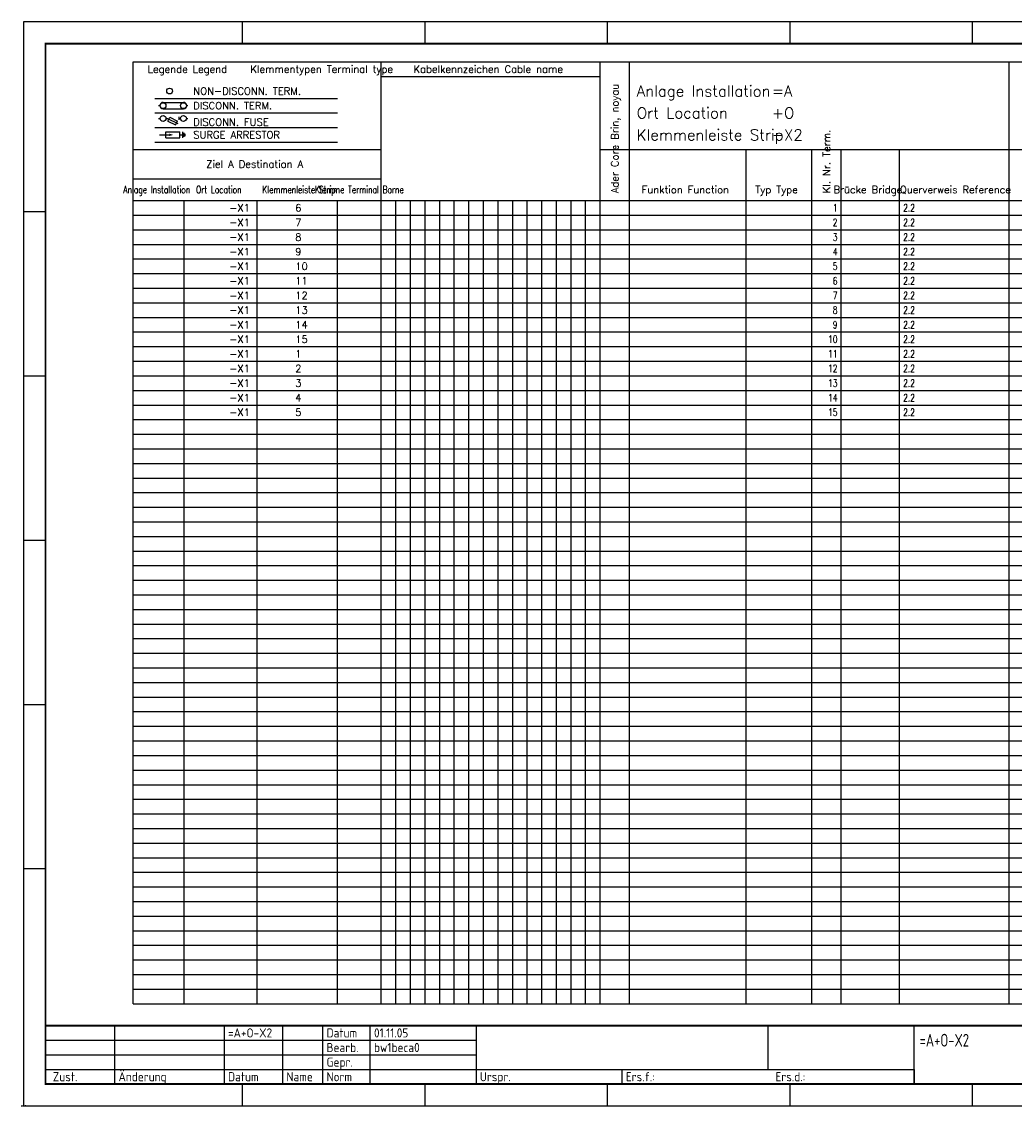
# Model space of a CAD drawing. Extents: x -1 to 420, y 0 to 297.
# Tile 1 of 2: x -1 to 271, y 0 to 297. Entities that reach past the tile are written whole.
import ezdxf
from ezdxf.enums import TextEntityAlignment as Align

# ---------------------------------------------------------------- set-up
doc = ezdxf.new("R2010")
doc.units = 0
doc.header["$LTSCALE"] = 25
doc.layers.get('0').update_dxf_attribs({"linetype": 'CONTINUOUS'})
for name, color, linetype in [('ECS_LEV_PG_FRAME', 7, 'CONTINUOUS'), ('ECS_LEV_PH_DATA', 7, 'CONTINUOUS'), ('ECS_LEV_PH_DATA_0', 7, 'CONTINUOUS'), ('ECS_LEV_PH_EED', 7, 'CONTINUOUS'), ('ECS_LEV_SYM', 7, 'CONTINUOUS'), ('ECS_LEV_SYM_DEVID', 7, 'CONTINUOUS'), ('ECS_LEV_SYM_GEO_SCM', 7, 'CONTINUOUS'), ('ECS_LEV_SYM_M_PN', 1, 'CONTINUOUS'), ('ECS_LEV_SYMCR', 7, 'CONTINUOUS'), ('ECS_LXV_LINE', 7, 'CONTINUOUS'), ('ECS_LXV_TEXT', 7, 'CONTINUOUS')]:
    doc.layers.add(name, color=color, linetype=linetype)
doc.styles.add('ISOCP', font='ISOCP.SHX', dxfattribs={"oblique": 0.017453, "height": 1})
doc.styles.add('ROMANS', font='ROMANS.SHX', dxfattribs={"oblique": 0.017453, "height": 1})

# ---------------------------------------------------------------- blocks, each defined once
blk = doc.blocks.new('SGBR_TA_XKRW')
at = {"layer": 'ECS_LEV_SYM_GEO_SCM', "color": 0, "linetype": 'Continuous'}
blk.add_circle((-5, 0), 1, dxfattribs=at)
at = {"layer": 'ECS_LEV_SYM_DEVID', "linetype": 'Continuous', "style": 'ROMANS'}
for tag, p in [('ECS_T_DEVID_3', (-6, 5.48)), ('ECS_T_DEVID_2', (-6, 3.24)), ('ECS_T_DEVID_1', (-6, 1))]:
    blk.add_attdef(tag, text='', height=1.6, dxfattribs=at).set_placement(p, align=Align.RIGHT)
at = {"layer": 'ECS_LEV_SYM_M_PN', "linetype": 'Continuous', "style": 'ROMANS'}
blk.add_attdef('ECS_T_PARTNO', text='', height=1.6, dxfattribs=at).set_placement((-6, -1.24), align=Align.RIGHT)
at = {"layer": 'ECS_LEV_SYMCR', "color": 0, "linetype": 'Continuous', "style": 'ROMANS'}
for tag, p in [('ECS_T_CRC_TEXT_P', (-6, -1.24)), ('ECS_T_CRC_TEXT_N', (-6, -3.48))]:
    blk.add_attdef(tag, text='', height=1.4, dxfattribs=at).set_placement(p, align=Align.RIGHT)
blk = doc.blocks.new('SGBR_TA_XTRW2')
at = {"color": 7}
for centre, start, end in [((-11, 0), 90, 270), ((-4, 0), 270, 90)]:
    blk.add_arc(centre, 1.118, start, end, dxfattribs=at)
at = {"layer": 'ECS_LEV_SYM_GEO_SCM', "color": 0}
for p, q in [((-12.5, 0), (-12, 0)), ((-11, 1.118), (-4, 1.118)), ((-3, 0), (-2.5, 0)), ((-11, -1.118), (-4, -1.118))]:
    blk.add_line(p, q, dxfattribs=at)
at = {"layer": 'ECS_LEV_SYM_GEO_SCM', "color": 0, "linetype": 'Continuous'}
for centre in [(-11, 0), (-4, 0)]:
    blk.add_circle(centre, 1, dxfattribs=at)
at = {"layer": 'ECS_LEV_SYM_DEVID', "linetype": 'Continuous', "style": 'ROMANS'}
for tag, p in [('ECS_T_DEVID_3', (-8.5, 5.98)), ('ECS_T_DEVID_2', (-8.5, 3.74)), ('ECS_T_DEVID_1', (-8.5, 1.5))]:
    blk.add_attdef(tag, text='', height=1.6, dxfattribs=at).set_placement(p, align=Align.RIGHT)
at = {"layer": 'ECS_LEV_SYM_M_PN', "linetype": 'Continuous', "style": 'ROMANS'}
blk.add_attdef('ECS_T_PARTNO', text='', height=1.6, dxfattribs=at).set_placement((-8.5, -0.74), align=Align.RIGHT)
at = {"layer": 'ECS_LEV_SYMCR', "color": 0, "linetype": 'Continuous', "style": 'ROMANS'}
for tag, p in [('ECS_T_CRC_TEXT_P', (-8.5, -0.74)), ('ECS_T_CRC_TEXT_N', (-8.5, -2.98))]:
    blk.add_attdef(tag, text='', height=1.4, dxfattribs=at).set_placement(p, align=Align.RIGHT)
blk = doc.blocks.new('SGBR_TA_XTRWF')
at = {"layer": 'ECS_LEV_SYM_GEO_SCM', "color": 0}
for p, q in [((-12.5, 0), (-12, 0)), ((-10, 0), (-9.5, 0)), ((-9.5, 0), (-5.92, -1.79)), ((-9.39, -0.89), (-8.72, 0.45)), ((-8.72, 0.45), (-6.03, -0.89)), ((-5.5, -0.5), (-5.5, 0.5)), ((-5.5, 0), (-5, 0)), ((-3, 0), (-2.5, 0)), ((-9.39, -0.89), (-6.7, -2.24)), ((-6.7, -2.24), (-6.03, -0.89))]:
    blk.add_line(p, q, dxfattribs=at)
at = {"layer": 'ECS_LEV_SYM_GEO_SCM', "color": 0, "linetype": 'Continuous'}
for centre in [(-11, 0), (-4, 0)]:
    blk.add_circle(centre, 1, dxfattribs=at)
at = {"layer": 'ECS_LEV_SYM_DEVID', "linetype": 'Continuous', "style": 'ROMANS'}
for tag, p in [('ECS_T_DEVID_3', (-8.5, 5.98)), ('ECS_T_DEVID_2', (-8.5, 3.74)), ('ECS_T_DEVID_1', (-8.5, 1.5))]:
    blk.add_attdef(tag, text='', height=1.6, dxfattribs=at).set_placement(p, align=Align.RIGHT)
at = {"layer": 'ECS_LEV_SYM_M_PN', "linetype": 'Continuous', "style": 'ROMANS'}
blk.add_attdef('ECS_T_PARTNO', text='', height=1.6, dxfattribs=at).set_placement((-8.5, -0.74), align=Align.RIGHT)
at = {"layer": 'ECS_LEV_SYMCR', "color": 0, "linetype": 'Continuous', "style": 'ROMANS'}
for tag, p in [('ECS_T_CRC_TEXT_P', (-8.5, -0.74)), ('ECS_T_CRC_TEXT_N', (-8.5, -2.98))]:
    blk.add_attdef(tag, text='', height=1.4, dxfattribs=at).set_placement(p, align=Align.RIGHT)
blk = doc.blocks.new('SGBR_TA_XLPROT1')
at = {"layer": 'ECS_LEV_SYM_GEO_SCM'}
blk.add_hatch(color=7, dxfattribs=at).paths.add_polyline_path([(-7.5, 0), (-8.8, 0.4), (-8.8, -0.4)])
at = {"layer": 'ECS_LEV_SYM_GEO_SCM', "color": 0}
for p, q in [((-12.25, 0), (-10, 0)), ((-10, 1), (-5.25, 1)), ((-10, -1), (-10, 1)), ((-10, 0), (-8.75, 0)), ((-5.25, -1), (-5.25, 1)), ((-5.25, 0), (-4.25, 0)), ((-4.7, 0), (-4.2, 0)), ((-4.2, -1), (-4.2, 1)), ((-3.8, -0.7), (-3.8, 0.7)), ((-3.4, -0.4), (-3.4, 0.4)), ((-10, -1), (-5.25, -1))]:
    blk.add_line(p, q, dxfattribs=at)
at = {"layer": 'ECS_LEV_SYM_DEVID', "linetype": 'Continuous', "style": 'ROMANS'}
for tag, p in [('ECS_T_DEVID_3', (2.5, 4.48)), ('ECS_T_DEVID_2', (2.5, 2.24)), ('ECS_T_DEVID_1', (2.5, 0))]:
    blk.add_attdef(tag, text='', height=1.6, dxfattribs=at).set_placement(p, align=Align.MIDDLE_CENTER)
at = {"layer": 'ECS_LEV_SYM_M_PN', "linetype": 'Continuous', "style": 'ROMANS'}
blk.add_attdef('ECS_T_PARTNO', text='', height=1.6, dxfattribs=at).set_placement((2.5, -2.24), align=Align.MIDDLE_CENTER)
at = {"layer": 'ECS_LEV_SYMCR', "color": 0, "linetype": 'Continuous', "style": 'ROMANS'}
for tag, p in [('ECS_T_CRC_TEXT_P', (2.5, -2.24)), ('ECS_T_CRC_TEXT_N', (2.5, -4.48))]:
    blk.add_attdef(tag, text='', height=1.4, dxfattribs=at).set_placement(p, align=Align.MIDDLE_CENTER)
blk = doc.blocks.new('__TEXT_')
blk = doc.blocks.new('__PHTEXT_')

msp = doc.modelspace()

# ---------------------------------------------------------------- linework, layer by layer
msp.add_point((0.0243, 0.0243))
at = {"layer": 'ECS_LEV_PG_FRAME', "color": 7, "linetype": 'Continuous'}
for p, q in [((420, 297), (0, 297)), ((0, 297), (0, 0)), ((0, 0), (420, 0))]:
    msp.add_line(p, q, dxfattribs=at)
at = {"layer": 'ECS_LEV_PH_DATA', "linetype": 'Continuous'}
for p, q in [((60, 291), (60, 297)), ((110, 291), (110, 297)), ((160, 291), (160, 297)), ((210, 291), (210, 297)), ((260, 291), (260, 297))]:
    msp.add_line(p, q, dxfattribs=at)
at = {"layer": 'ECS_LEV_PH_DATA_0', "color": 7, "linetype": 'Continuous'}
for p, q in [((0, 297), (0, 0)), ((0, 297), (0, 0)), ((420, 297), (0, 297)), ((420, 297), (0, 297)), ((0, 0), (420, 0)), ((0, 0), (420, 0))]:
    msp.add_line(p, q, dxfattribs=at)
at = {"layer": 'ECS_LEV_PH_DATA_0', "color": 7}
for p, q in [((0, 245), (6, 245)), ((0, 200), (6, 200)), ((0, 155), (6, 155)), ((0, 110), (6, 110)), ((0, 65), (6, 65)), ((25, 6), (25, 22)), ((55, 6), (55, 22)), ((71, 6), (71, 22)), ((82, 6), (82, 22)), ((95, 6), (95, 22)), ((124, 22), (124, 6)), ((204, 10), (204, 22)), ((244, 6), (244, 22)), ((6, 18), (124, 18)), ((6, 14), (124, 14)), ((6, 10), (244, 10)), ((164, 6), (164, 10)), ((244, 10), (244, 6)), ((60, 0), (60, 6)), ((110, 0), (110, 6)), ((160, 0), (160, 6)), ((210, 0), (210, 6)), ((260, 0), (260, 6))]:
    msp.add_line(p, q, dxfattribs=at)
at = {"layer": 'ECS_LEV_PH_DATA_0', "color": 7, "const_width": 0.5}
msp.add_lwpolyline([(414, 291), (6, 291), (6, 6), (414, 6)], close=True, dxfattribs=at)
msp.add_lwpolyline([(6, 22), (414, 22)], dxfattribs=at)
at = {"layer": 'ECS_LEV_PH_DATA_0', "color": 7}
msp.add_point((0, 0), dxfattribs=at)
at = {"layer": 'ECS_LEV_PH_DATA_0'}
for p in [(0, 0), (0.0243, 0.0243), (0.0243, 0.0243), (0.0243, 0.0243), (0.0243, 0.0243), (0.0243, 0.0243), (0.0243, 0.0243), (0.0243, 0.0243), (0.0243, 0.0243), (0.0243, 0.0243), (0.0243, 0.0243)]:
    msp.add_point(p, dxfattribs=at)
at = {"layer": 'ECS_LEV_PH_EED'}
msp.add_point((0, 0), dxfattribs=at)
at = {"layer": 'ECS_LXV_LINE', "color": 1, "linetype": 'Continuous'}
for p, q in [((30, 286), (406, 286)), ((30, 28), (30, 286)), ((98, 28), (98, 286)), ((158, 28), (158, 286)), ((166, 28), (166, 286)), ((270, 28), (270, 286)), ((30, 262), (98, 262)), ((158, 262), (278, 262)), ((30, 248), (406, 248)), ((30, 228), (406, 228)), ((30, 228), (402, 228)), ((30, 208), (406, 208)), ((30, 188), (406, 188)), ((30, 168), (406, 168)), ((30, 148), (406, 148)), ((30, 128), (406, 128)), ((30, 108), (406, 108)), ((30, 88), (406, 88)), ((30, 68), (406, 68)), ((30, 48), (406, 48)), ((30, 28), (406, 28))]:
    msp.add_line(p, q, dxfattribs=at)
at = {"layer": 'ECS_LXV_LINE', "color": 7, "linetype": 'Continuous'}
for p, q in [((98, 282), (158, 282)), ((36, 276), (86, 276)), ((36, 272), (86, 272)), ((36, 268), (86, 268)), ((36, 264), (86, 264)), ((198, 28), (198, 262)), ((216, 28), (216, 262)), ((224, 28), (224, 262)), ((240, 28), (240, 262)), ((30, 254), (98, 254)), ((44, 28), (44, 248)), ((64, 28), (64, 248)), ((86, 28), (86, 248)), ((102, 28), (102, 248)), ((106, 28), (106, 248)), ((110, 28), (110, 248)), ((114, 28), (114, 248)), ((118, 28), (118, 248)), ((122, 28), (122, 248)), ((126, 28), (126, 248)), ((130, 28), (130, 248)), ((134, 28), (134, 248)), ((138, 28), (138, 248)), ((142, 28), (142, 248)), ((146, 28), (146, 248)), ((150, 28), (150, 248)), ((154, 28), (154, 248)), ((30, 244), (406, 244)), ((30, 240), (406, 240)), ((30, 236), (406, 236)), ((30, 232), (406, 232)), ((30, 224), (406, 224)), ((30, 220), (406, 220)), ((30, 216), (406, 216)), ((30, 212), (406, 212)), ((30, 204), (406, 204)), ((30, 200), (406, 200)), ((30, 196), (406, 196)), ((30, 192), (406, 192)), ((30, 184), (406, 184)), ((30, 180), (406, 180)), ((30, 176), (406, 176)), ((30, 172), (406, 172)), ((30, 164), (406, 164)), ((30, 160), (406, 160)), ((30, 156), (406, 156)), ((30, 152), (406, 152)), ((30, 144), (406, 144)), ((30, 140), (406, 140)), ((30, 136), (406, 136)), ((30, 136), (402, 136)), ((30, 132), (406, 132)), ((30, 124), (406, 124)), ((30, 120), (406, 120)), ((30, 116), (406, 116)), ((30, 112), (406, 112)), ((30, 104), (406, 104)), ((30, 100), (406, 100)), ((30, 96), (406, 96)), ((30, 92), (406, 92)), ((30, 84), (406, 84)), ((30, 80), (406, 80)), ((30, 76), (406, 76)), ((30, 72), (406, 72)), ((30, 64), (406, 64)), ((30, 60), (406, 60)), ((30, 56), (406, 56)), ((30, 52), (406, 52)), ((30, 44), (406, 44)), ((30, 40), (406, 40)), ((30, 36), (406, 36)), ((30, 32), (406, 32))]:
    msp.add_line(p, q, dxfattribs=at)

# ---------------------------------------------------------------- block references
at = {"layer": 'ECS_LEV_PH_DATA', "linetype": 'Continuous'}
ref = msp.add_blockref('__PHTEXT_', (0, 0), dxfattribs=at)
ref.add_attrib('?pgdescr10_0.0', '=A+O-X2', dxfattribs={"height": 2.5, "style": 'ISOCP'}).set_placement((56, 20), align=Align.MIDDLE_LEFT)
ref = msp.add_blockref('__TEXT_', (0, 0), dxfattribs=at)
ref.add_attrib('ECS_T_TEXT_0.0', 'Datum', dxfattribs={"linetype": 'Continuous', "height": 2.5, "style": 'ISOCP'}).set_placement((83, 20), align=Align.MIDDLE_LEFT)
ref = msp.add_blockref('__PHTEXT_', (0, 0), dxfattribs=at)
ref.add_attrib('?pgdescr02_0.0', '01.11.05', dxfattribs={"height": 2.5, "style": 'ISOCP'}).set_placement((96, 20), align=Align.MIDDLE_LEFT)
ref = msp.add_blockref('__PHTEXT_', (0, 0), dxfattribs=at)
ref.add_attrib('?pgdescr01_0.0', '=A+O-X2', dxfattribs={"height": 3.5, "style": 'ISOCP', "width": 0.8}).set_placement((245.5, 18), align=Align.MIDDLE_LEFT)
ref = msp.add_blockref('__TEXT_', (0, 0), dxfattribs=at)
ref.add_attrib('ECS_T_TEXT_0.0', 'Bearb.', dxfattribs={"linetype": 'Continuous', "height": 2.5, "style": 'ISOCP'}).set_placement((83, 16), align=Align.MIDDLE_LEFT)
ref = msp.add_blockref('__PHTEXT_', (0, 0), dxfattribs=at)
ref.add_attrib('?pgdescr04_0.0', 'bw1beca0', dxfattribs={"height": 2.5, "style": 'ISOCP'}).set_placement((96, 16), align=Align.MIDDLE_LEFT)
ref = msp.add_blockref('__TEXT_', (0, 0), dxfattribs=at)
ref.add_attrib('ECS_T_TEXT_0.0', 'Gepr.', dxfattribs={"linetype": 'Continuous', "height": 2.5, "style": 'ISOCP'}).set_placement((83, 12), align=Align.MIDDLE_LEFT)
ref = msp.add_blockref('__TEXT_', (0, 0), dxfattribs=at)
ref.add_attrib('ECS_T_TEXT_0.0', 'Zust.', dxfattribs={"linetype": 'Continuous', "height": 2.5, "style": 'ISOCP'}).set_placement((8, 8), align=Align.MIDDLE_LEFT)
ref = msp.add_blockref('__TEXT_', (0, 0), dxfattribs=at)
ref.add_attrib('ECS_T_TEXT_0.0', 'Änderung', dxfattribs={"linetype": 'Continuous', "height": 2.5, "style": 'ISOCP'}).set_placement((26, 8), align=Align.MIDDLE_LEFT)
ref = msp.add_blockref('__TEXT_', (0, 0), dxfattribs=at)
ref.add_attrib('ECS_T_TEXT_0.0', 'Datum', dxfattribs={"linetype": 'Continuous', "height": 2.5, "style": 'ISOCP'}).set_placement((56, 8), align=Align.MIDDLE_LEFT)
ref = msp.add_blockref('__TEXT_', (0, 0), dxfattribs=at)
ref.add_attrib('ECS_T_TEXT_0.0', 'Name', dxfattribs={"linetype": 'Continuous', "height": 2.5, "style": 'ISOCP'}).set_placement((72, 8), align=Align.MIDDLE_LEFT)
ref = msp.add_blockref('__TEXT_', (0, 0), dxfattribs=at)
ref.add_attrib('ECS_T_TEXT_0.0', 'Norm', dxfattribs={"linetype": 'Continuous', "height": 2.5, "style": 'ISOCP'}).set_placement((83, 8), align=Align.MIDDLE_LEFT)
ref = msp.add_blockref('__TEXT_', (0, 0), dxfattribs=at)
ref.add_attrib('ECS_T_TEXT_0.0', 'Urspr.', dxfattribs={"linetype": 'Continuous', "height": 2.5, "style": 'ISOCP'}).set_placement((125, 8), align=Align.MIDDLE_LEFT)
ref = msp.add_blockref('__TEXT_', (0, 0), dxfattribs=at)
ref.add_attrib('ECS_T_TEXT_0.0', 'Ers.f.:', dxfattribs={"linetype": 'Continuous', "height": 2.5, "style": 'ISOCP'}).set_placement((165, 8), align=Align.MIDDLE_LEFT)
ref = msp.add_blockref('__TEXT_', (0, 0), dxfattribs=at)
ref.add_attrib('ECS_T_TEXT_0.0', 'Ers.d.:', dxfattribs={"linetype": 'Continuous', "height": 2.5, "style": 'ISOCP'}).set_placement((206, 8), align=Align.MIDDLE_LEFT)
at = {"layer": 'ECS_LEV_SYM', "xscale": 0.8000000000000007, "yscale": 0.7999999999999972, "zscale": 0.8}
for name, p in [('SGBR_TA_XKRW', (44, 278)), ('SGBR_TA_XTRW2', (47, 274)), ('SGBR_TA_XTRWF', (47, 270.5)), ('SGBR_TA_XLPROT1', (47, 266))]:
    msp.add_blockref(name, p, dxfattribs=at)
at = {"layer": 'ECS_LXV_TEXT', "color": 7, "linetype": 'Continuous'}
ref = msp.add_blockref('__TEXT_', (0, 0), dxfattribs=at)
ref.add_attrib('ECS_T_TEXT_0.1', 'Legende Legend   Klemmentypen Terminal type ', dxfattribs={"color": 7, "height": 2, "style": 'ROMANS'}).set_placement((34, 284), align=Align.MIDDLE_LEFT)
ref = msp.add_blockref('__TEXT_', (0, 0), dxfattribs=at)
ref.add_attrib('ECS_T_TEXT_0.1', 'Kabelkennzeichen Cable name ', dxfattribs={"color": 7, "height": 2, "style": 'ROMANS'}).set_placement((128, 284), align=Align.MIDDLE_CENTER)
ref = msp.add_blockref('__TEXT_', (0, 0), dxfattribs=at)
ref.add_attrib('ECS_T_TEXT_0.1', 'Anlage Installation ', dxfattribs={"color": 7, "height": 3, "style": 'ROMANS'}).set_placement((168, 278), align=Align.MIDDLE_LEFT)
ref = msp.add_blockref('__TEXT_', (0, 0), dxfattribs=at)
ref.add_attrib('ECS_T_TEXT_0.0', '=A', dxfattribs={"color": 7, "height": 3, "style": 'ROMANS'}).set_placement((205, 278), align=Align.MIDDLE_LEFT)
ref = msp.add_blockref('__TEXT_', (0, 0), dxfattribs=at)
ref.add_attrib('ECS_T_TEXT_0.0', 'NON-DISCONN. TERM.', dxfattribs={"color": 7, "height": 2, "style": 'ROMANS'}).set_placement((46.5, 278), align=Align.MIDDLE_LEFT)
ref = msp.add_blockref('__TEXT_', (0, 0), dxfattribs=at)
ref.add_attrib('ECS_T_TEXT_0.1', 'Ader Core Brin, noyau', dxfattribs={"color": 7, "height": 2, "rotation": 90, "style": 'ROMANS'}).set_placement((162, 250), align=Align.MIDDLE_LEFT)
ref = msp.add_blockref('__TEXT_', (0, 0), dxfattribs=at)
ref.add_attrib('ECS_T_TEXT_0.0', 'DISCONN. TERM.', dxfattribs={"color": 7, "height": 2, "style": 'ROMANS'}).set_placement((46.5, 274), align=Align.MIDDLE_LEFT)
ref = msp.add_blockref('__TEXT_', (0, 0), dxfattribs=at)
ref.add_attrib('ECS_T_TEXT_0.1', 'Ort Location ', dxfattribs={"color": 7, "height": 3, "style": 'ROMANS'}).set_placement((168, 272), align=Align.MIDDLE_LEFT)
ref = msp.add_blockref('__TEXT_', (0, 0), dxfattribs=at)
ref.add_attrib('ECS_T_TEXT_0.0', '+O', dxfattribs={"color": 7, "height": 3, "style": 'ROMANS'}).set_placement((205, 272), align=Align.MIDDLE_LEFT)
ref = msp.add_blockref('__TEXT_', (0, 0), dxfattribs=at)
ref.add_attrib('ECS_T_TEXT_0.0', 'DISCONN. FUSE', dxfattribs={"color": 7, "height": 2, "style": 'ROMANS'}).set_placement((46.5, 269.5), align=Align.MIDDLE_LEFT)
ref = msp.add_blockref('__TEXT_', (0, 0), dxfattribs=at)
ref.add_attrib('ECS_T_TEXT_0.1', 'Klemmenleiste Strip ', dxfattribs={"color": 7, "height": 3, "style": 'ROMANS'}).set_placement((168, 266), align=Align.MIDDLE_LEFT)
ref = msp.add_blockref('__TEXT_', (0, 0), dxfattribs=at)
ref.add_attrib('ECS_T_TEXT_0.0', '-X2', dxfattribs={"color": 7, "height": 3, "style": 'ROMANS'}).set_placement((205, 266), align=Align.MIDDLE_LEFT)
ref = msp.add_blockref('__TEXT_', (0, 0), dxfattribs=at)
ref.add_attrib('ECS_T_TEXT_0.0', 'SURGE ARRESTOR', dxfattribs={"color": 7, "height": 2, "style": 'ROMANS'}).set_placement((46.5, 266), align=Align.MIDDLE_LEFT)
ref = msp.add_blockref('__TEXT_', (0, 0), dxfattribs=at)
ref.add_attrib('ECS_T_TEXT_0.1', 'Kl. Nr. Term. ', dxfattribs={"color": 7, "height": 2, "rotation": 90, "style": 'ROMANS'}).set_placement((220, 250), align=Align.MIDDLE_LEFT)
ref = msp.add_blockref('__TEXT_', (0, 0), dxfattribs=at)
ref.add_attrib('ECS_T_TEXT_0.1', 'Ziel A Destination A ', dxfattribs={"color": 7, "height": 2, "style": 'ROMANS'}).set_placement((64, 258), align=Align.MIDDLE_CENTER)
ref = msp.add_blockref('__TEXT_', (0, 0), dxfattribs=at)
ref.add_attrib('ECS_T_TEXT_0.1', 'Anlage Installation ', dxfattribs={"color": 7, "height": 2, "style": 'ROMANS', "width": 0.75}).set_placement((37, 251), align=Align.MIDDLE_CENTER)
ref = msp.add_blockref('__TEXT_', (0, 0), dxfattribs=at)
ref.add_attrib('ECS_T_TEXT_0.1', 'Ort Location ', dxfattribs={"color": 7, "height": 2, "style": 'ROMANS', "width": 0.75}).set_placement((54, 251), align=Align.MIDDLE_CENTER)
ref = msp.add_blockref('__TEXT_', (0, 0), dxfattribs=at)
ref.add_attrib('ECS_T_TEXT_0.1', 'Klemmenleiste Strip ', dxfattribs={"color": 7, "height": 2, "style": 'ROMANS', "width": 0.75}).set_placement((76, 251), align=Align.MIDDLE_CENTER)
ref = msp.add_blockref('__TEXT_', (0, 0), dxfattribs=at)
ref.add_attrib('ECS_T_TEXT_0.1', 'Klemme Terminal Borne', dxfattribs={"color": 7, "height": 2, "style": 'ROMANS', "width": 0.75}).set_placement((92, 251), align=Align.MIDDLE_CENTER)
ref = msp.add_blockref('__TEXT_', (0, 0), dxfattribs=at)
ref.add_attrib('ECS_T_TEXT_0.1', 'Funktion Function ', dxfattribs={"color": 7, "height": 2, "style": 'ROMANS'}).set_placement((182, 251), align=Align.MIDDLE_CENTER)
ref = msp.add_blockref('__TEXT_', (0, 0), dxfattribs=at)
ref.add_attrib('ECS_T_TEXT_0.1', 'Typ Type ', dxfattribs={"color": 7, "height": 2, "style": 'ROMANS'}).set_placement((207, 251), align=Align.MIDDLE_CENTER)
ref = msp.add_blockref('__TEXT_', (0, 0), dxfattribs=at)
ref.add_attrib('ECS_T_TEXT_0.1', 'Brücke Bridge ', dxfattribs={"color": 7, "height": 2, "style": 'ROMANS'}).set_placement((232, 251), align=Align.MIDDLE_CENTER)
ref = msp.add_blockref('__TEXT_', (0, 0), dxfattribs=at)
ref.add_attrib('ECS_T_TEXT_0.1', 'Querverweis Reference ', dxfattribs={"color": 7, "height": 2, "style": 'ROMANS'}).set_placement((256, 251), align=Align.MIDDLE_CENTER)
ref = msp.add_blockref('__TEXT_', (0, 0), dxfattribs=at)
ref.add_attrib('ECS_T_TEXT_0.0', '                 -X1        6      ', dxfattribs={"color": 7, "height": 2, "style": 'ROMANS'}).set_placement((31, 246), align=Align.MIDDLE_LEFT)
ref = msp.add_blockref('__TEXT_', (0, 0), dxfattribs=at)
ref.add_attrib('ECS_T_GTP_TB_18', '1', dxfattribs={"color": 7, "height": 2, "style": 'ROMANS', "width": 0.75}).set_placement((223, 246), align=Align.MIDDLE_RIGHT)
ref = msp.add_blockref('__TEXT_', (0, 0), dxfattribs=at)
ref.add_attrib('ECS_T_GTP_CR', '2.2', dxfattribs={"color": 7, "height": 2, "style": 'ROMANS', "width": 0.75}).set_placement((241, 246), align=Align.MIDDLE_LEFT)
ref = msp.add_blockref('__TEXT_', (0, 0), dxfattribs=at)
ref.add_attrib('ECS_T_TEXT_0.0', '                 -X1        7      ', dxfattribs={"color": 7, "height": 2, "style": 'ROMANS'}).set_placement((31, 242), align=Align.MIDDLE_LEFT)
ref = msp.add_blockref('__TEXT_', (0, 0), dxfattribs=at)
ref.add_attrib('ECS_T_GTP_TB_19', '2', dxfattribs={"color": 7, "height": 2, "style": 'ROMANS', "width": 0.75}).set_placement((223, 242), align=Align.MIDDLE_RIGHT)
ref = msp.add_blockref('__TEXT_', (0, 0), dxfattribs=at)
ref.add_attrib('ECS_T_GTP_CR', '2.2', dxfattribs={"color": 7, "height": 2, "style": 'ROMANS', "width": 0.75}).set_placement((241, 242), align=Align.MIDDLE_LEFT)
ref = msp.add_blockref('__TEXT_', (0, 0), dxfattribs=at)
ref.add_attrib('ECS_T_TEXT_0.0', '                 -X1        8      ', dxfattribs={"color": 7, "height": 2, "style": 'ROMANS'}).set_placement((31, 238), align=Align.MIDDLE_LEFT)
ref = msp.add_blockref('__TEXT_', (0, 0), dxfattribs=at)
ref.add_attrib('ECS_T_GTP_TB_20', '3', dxfattribs={"color": 7, "height": 2, "style": 'ROMANS', "width": 0.75}).set_placement((223, 238), align=Align.MIDDLE_RIGHT)
ref = msp.add_blockref('__TEXT_', (0, 0), dxfattribs=at)
ref.add_attrib('ECS_T_GTP_CR', '2.2', dxfattribs={"color": 7, "height": 2, "style": 'ROMANS', "width": 0.75}).set_placement((241, 238), align=Align.MIDDLE_LEFT)
ref = msp.add_blockref('__TEXT_', (0, 0), dxfattribs=at)
ref.add_attrib('ECS_T_TEXT_0.0', '                 -X1        9      ', dxfattribs={"color": 7, "height": 2, "style": 'ROMANS'}).set_placement((31, 234), align=Align.MIDDLE_LEFT)
ref = msp.add_blockref('__TEXT_', (0, 0), dxfattribs=at)
ref.add_attrib('ECS_T_GTP_TB_21', '4', dxfattribs={"color": 7, "height": 2, "style": 'ROMANS', "width": 0.75}).set_placement((223, 234), align=Align.MIDDLE_RIGHT)
ref = msp.add_blockref('__TEXT_', (0, 0), dxfattribs=at)
ref.add_attrib('ECS_T_GTP_CR', '2.2', dxfattribs={"color": 7, "height": 2, "style": 'ROMANS', "width": 0.75}).set_placement((241, 234), align=Align.MIDDLE_LEFT)
ref = msp.add_blockref('__TEXT_', (0, 0), dxfattribs=at)
ref.add_attrib('ECS_T_TEXT_0.0', '                 -X1        10     ', dxfattribs={"color": 7, "height": 2, "style": 'ROMANS'}).set_placement((31, 230), align=Align.MIDDLE_LEFT)
ref = msp.add_blockref('__TEXT_', (0, 0), dxfattribs=at)
ref.add_attrib('ECS_T_GTP_TB_22', '5', dxfattribs={"color": 7, "height": 2, "style": 'ROMANS', "width": 0.75}).set_placement((223, 230), align=Align.MIDDLE_RIGHT)
ref = msp.add_blockref('__TEXT_', (0, 0), dxfattribs=at)
ref.add_attrib('ECS_T_GTP_CR', '2.2', dxfattribs={"color": 7, "height": 2, "style": 'ROMANS', "width": 0.75}).set_placement((241, 230), align=Align.MIDDLE_LEFT)
ref = msp.add_blockref('__TEXT_', (0, 0), dxfattribs=at)
ref.add_attrib('ECS_T_TEXT_0.0', '                 -X1        11     ', dxfattribs={"color": 7, "height": 2, "style": 'ROMANS'}).set_placement((31, 226), align=Align.MIDDLE_LEFT)
ref = msp.add_blockref('__TEXT_', (0, 0), dxfattribs=at)
ref.add_attrib('ECS_T_GTP_TB_23', '6', dxfattribs={"color": 7, "height": 2, "style": 'ROMANS', "width": 0.75}).set_placement((223, 226), align=Align.MIDDLE_RIGHT)
ref = msp.add_blockref('__TEXT_', (0, 0), dxfattribs=at)
ref.add_attrib('ECS_T_GTP_CR', '2.2', dxfattribs={"color": 7, "height": 2, "style": 'ROMANS', "width": 0.75}).set_placement((241, 226), align=Align.MIDDLE_LEFT)
ref = msp.add_blockref('__TEXT_', (0, 0), dxfattribs=at)
ref.add_attrib('ECS_T_TEXT_0.0', '                 -X1        12     ', dxfattribs={"color": 7, "height": 2, "style": 'ROMANS'}).set_placement((31, 222), align=Align.MIDDLE_LEFT)
ref = msp.add_blockref('__TEXT_', (0, 0), dxfattribs=at)
ref.add_attrib('ECS_T_GTP_TB_24', '7', dxfattribs={"color": 7, "height": 2, "style": 'ROMANS', "width": 0.75}).set_placement((223, 222), align=Align.MIDDLE_RIGHT)
ref = msp.add_blockref('__TEXT_', (0, 0), dxfattribs=at)
ref.add_attrib('ECS_T_GTP_CR', '2.2', dxfattribs={"color": 7, "height": 2, "style": 'ROMANS', "width": 0.75}).set_placement((241, 222), align=Align.MIDDLE_LEFT)
ref = msp.add_blockref('__TEXT_', (0, 0), dxfattribs=at)
ref.add_attrib('ECS_T_TEXT_0.0', '                 -X1        13     ', dxfattribs={"color": 7, "height": 2, "style": 'ROMANS'}).set_placement((31, 218), align=Align.MIDDLE_LEFT)
ref = msp.add_blockref('__TEXT_', (0, 0), dxfattribs=at)
ref.add_attrib('ECS_T_GTP_TB_25', '8', dxfattribs={"color": 7, "height": 2, "style": 'ROMANS', "width": 0.75}).set_placement((223, 218), align=Align.MIDDLE_RIGHT)
ref = msp.add_blockref('__TEXT_', (0, 0), dxfattribs=at)
ref.add_attrib('ECS_T_GTP_CR', '2.2', dxfattribs={"color": 7, "height": 2, "style": 'ROMANS', "width": 0.75}).set_placement((241, 218), align=Align.MIDDLE_LEFT)
ref = msp.add_blockref('__TEXT_', (0, 0), dxfattribs=at)
ref.add_attrib('ECS_T_TEXT_0.0', '                 -X1        14     ', dxfattribs={"color": 7, "height": 2, "style": 'ROMANS'}).set_placement((31, 214), align=Align.MIDDLE_LEFT)
ref = msp.add_blockref('__TEXT_', (0, 0), dxfattribs=at)
ref.add_attrib('ECS_T_GTP_TB_26', '9', dxfattribs={"color": 7, "height": 2, "style": 'ROMANS', "width": 0.75}).set_placement((223, 214), align=Align.MIDDLE_RIGHT)
ref = msp.add_blockref('__TEXT_', (0, 0), dxfattribs=at)
ref.add_attrib('ECS_T_GTP_CR', '2.2', dxfattribs={"color": 7, "height": 2, "style": 'ROMANS', "width": 0.75}).set_placement((241, 214), align=Align.MIDDLE_LEFT)
ref = msp.add_blockref('__TEXT_', (0, 0), dxfattribs=at)
ref.add_attrib('ECS_T_TEXT_0.0', '                 -X1        15     ', dxfattribs={"color": 7, "height": 2, "style": 'ROMANS'}).set_placement((31, 210), align=Align.MIDDLE_LEFT)
ref = msp.add_blockref('__TEXT_', (0, 0), dxfattribs=at)
ref.add_attrib('ECS_T_GTP_TB_27', '10', dxfattribs={"color": 7, "height": 2, "style": 'ROMANS', "width": 0.75}).set_placement((223, 210), align=Align.MIDDLE_RIGHT)
ref = msp.add_blockref('__TEXT_', (0, 0), dxfattribs=at)
ref.add_attrib('ECS_T_GTP_CR', '2.2', dxfattribs={"color": 7, "height": 2, "style": 'ROMANS', "width": 0.75}).set_placement((241, 210), align=Align.MIDDLE_LEFT)
ref = msp.add_blockref('__TEXT_', (0, 0), dxfattribs=at)
ref.add_attrib('ECS_T_TEXT_0.0', '                 -X1        1      ', dxfattribs={"color": 7, "height": 2, "style": 'ROMANS'}).set_placement((31, 206), align=Align.MIDDLE_LEFT)
ref = msp.add_blockref('__TEXT_', (0, 0), dxfattribs=at)
ref.add_attrib('ECS_T_GTP_TB_28', '11', dxfattribs={"color": 7, "height": 2, "style": 'ROMANS', "width": 0.75}).set_placement((223, 206), align=Align.MIDDLE_RIGHT)
ref = msp.add_blockref('__TEXT_', (0, 0), dxfattribs=at)
ref.add_attrib('ECS_T_GTP_CR', '2.2', dxfattribs={"color": 7, "height": 2, "style": 'ROMANS', "width": 0.75}).set_placement((241, 206), align=Align.MIDDLE_LEFT)
ref = msp.add_blockref('__TEXT_', (0, 0), dxfattribs=at)
ref.add_attrib('ECS_T_TEXT_0.0', '                 -X1        2      ', dxfattribs={"color": 7, "height": 2, "style": 'ROMANS'}).set_placement((31, 202), align=Align.MIDDLE_LEFT)
ref = msp.add_blockref('__TEXT_', (0, 0), dxfattribs=at)
ref.add_attrib('ECS_T_GTP_TB_29', '12', dxfattribs={"color": 7, "height": 2, "style": 'ROMANS', "width": 0.75}).set_placement((223, 202), align=Align.MIDDLE_RIGHT)
ref = msp.add_blockref('__TEXT_', (0, 0), dxfattribs=at)
ref.add_attrib('ECS_T_GTP_CR', '2.2', dxfattribs={"color": 7, "height": 2, "style": 'ROMANS', "width": 0.75}).set_placement((241, 202), align=Align.MIDDLE_LEFT)
ref = msp.add_blockref('__TEXT_', (0, 0), dxfattribs=at)
ref.add_attrib('ECS_T_TEXT_0.0', '                 -X1        3      ', dxfattribs={"color": 7, "height": 2, "style": 'ROMANS'}).set_placement((31, 198), align=Align.MIDDLE_LEFT)
ref = msp.add_blockref('__TEXT_', (0, 0), dxfattribs=at)
ref.add_attrib('ECS_T_GTP_TB_30', '13', dxfattribs={"color": 7, "height": 2, "style": 'ROMANS', "width": 0.75}).set_placement((223, 198), align=Align.MIDDLE_RIGHT)
ref = msp.add_blockref('__TEXT_', (0, 0), dxfattribs=at)
ref.add_attrib('ECS_T_GTP_CR', '2.2', dxfattribs={"color": 7, "height": 2, "style": 'ROMANS', "width": 0.75}).set_placement((241, 198), align=Align.MIDDLE_LEFT)
ref = msp.add_blockref('__TEXT_', (0, 0), dxfattribs=at)
ref.add_attrib('ECS_T_TEXT_0.0', '                 -X1        4      ', dxfattribs={"color": 7, "height": 2, "style": 'ROMANS'}).set_placement((31, 194), align=Align.MIDDLE_LEFT)
ref = msp.add_blockref('__TEXT_', (0, 0), dxfattribs=at)
ref.add_attrib('ECS_T_GTP_TB_31', '14', dxfattribs={"color": 7, "height": 2, "style": 'ROMANS', "width": 0.75}).set_placement((223, 194), align=Align.MIDDLE_RIGHT)
ref = msp.add_blockref('__TEXT_', (0, 0), dxfattribs=at)
ref.add_attrib('ECS_T_GTP_CR', '2.2', dxfattribs={"color": 7, "height": 2, "style": 'ROMANS', "width": 0.75}).set_placement((241, 194), align=Align.MIDDLE_LEFT)
ref = msp.add_blockref('__TEXT_', (0, 0), dxfattribs=at)
ref.add_attrib('ECS_T_TEXT_0.0', '                 -X1        5      ', dxfattribs={"color": 7, "height": 2, "style": 'ROMANS'}).set_placement((31, 190), align=Align.MIDDLE_LEFT)
ref = msp.add_blockref('__TEXT_', (0, 0), dxfattribs=at)
ref.add_attrib('ECS_T_GTP_TB_32', '15', dxfattribs={"color": 7, "height": 2, "style": 'ROMANS', "width": 0.75}).set_placement((223, 190), align=Align.MIDDLE_RIGHT)
ref = msp.add_blockref('__TEXT_', (0, 0), dxfattribs=at)
ref.add_attrib('ECS_T_GTP_CR', '2.2', dxfattribs={"color": 7, "height": 2, "style": 'ROMANS', "width": 0.75}).set_placement((241, 190), align=Align.MIDDLE_LEFT)
at = {"layer": 'ECS_LXV_TEXT', "color": 0, "linetype": 'Continuous'}
ref = msp.add_blockref('__TEXT_', (0, 0), dxfattribs=at)
ref.add_attrib('ECS_T_GTP_TS', '=A+O-X2', dxfattribs={"color": 0, "height": 0.2, "style": 'ROMANS'}).set_placement((0, 0), align=Align.MIDDLE_CENTER)

doc.saveas('drawing.dxf')
